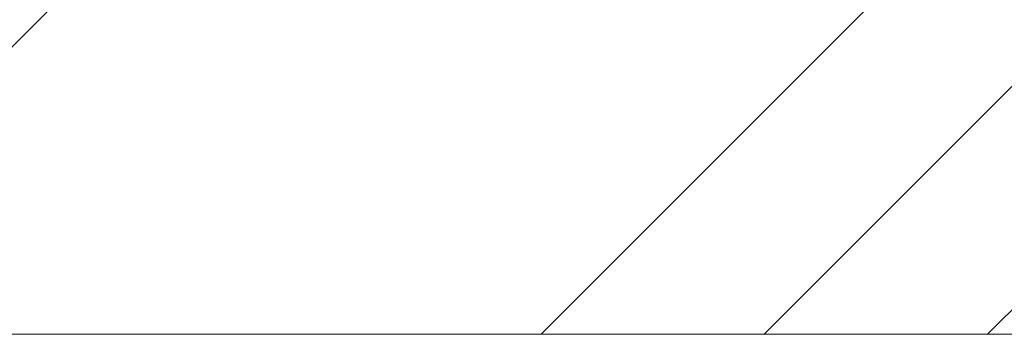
# Model space of a CAD drawing. Header units: millimetres. Extents: x -21522 to 71342, y -39668 to 2056.
# Tile 42 of 256: x -3589 to -3414, y -33092 to -33036. Entities that reach past the tile are written whole.
import ezdxf

# ---------------------------------------------------------------- set-up
doc = ezdxf.new("R2010")
doc.units = ezdxf.units.MM
doc.layers.add('A-WALL', color=113, linetype='Continuous', lineweight=13)
doc.layers.add('A-WALL-PATT', color=111, linetype='Continuous', lineweight=13)

msp = doc.modelspace()

# ---------------------------------------------------------------- hatches: boundary and pattern name
at = {"layer": 'A-WALL-PATT'}
h = msp.add_hatch(dxfattribs=at)
h.set_pattern_fill('FP_1', color=30, style=0, pattern_type=2)
h.set_pattern_definition([(45, (0, 0), (-112.2532, 112.2532), []), (45, (39.69, 0), (0, 224.5064), []), (45, (-39.69, 0), (0, 224.5064), [])])
h.paths.add_polyline_path([(9759.97, -33091.62), (9759.97, -33076.62), (9827.47, -33076.62), (9827.47, -33075.62), (9828.97, -33075.62), (9828.97, -33031.62), (7320.99, -33031.62), (7320.99, -33091.62), (9725.96, -33091.62)])
h.paths.add_polyline_path([(10897.97, -33091.62), (13364.73, -33091.62), (13364.73, -33031.62), (10828.97, -33031.62), (10828.97, -33075.62), (10830.47, -33075.62), (10830.47, -33076.62), (10897.97, -33076.62)])
h.paths.add_polyline_path([(3974.48, -33091.62), (5422.99, -33091.62), (5422.99, -33031.62), (3905.48, -33031.62), (3905.48, -33075.62), (3906.98, -33075.62), (3906.98, -33076.62), (3974.48, -33076.62)])
h.paths.add_polyline_path([(77.85, -33091.62), (836.48, -33091.62), (836.48, -33076.62), (903.98, -33076.62), (903.98, -33075.62), (905.48, -33075.62), (905.48, -33031.62), (8.85, -33031.62), (8.85, -33075.62), (10.35, -33075.62), (10.35, -33076.62), (77.85, -33076.62)])
h.paths.add_polyline_path([(-3275.3, -33091.62), (-3060.15, -33091.62), (-3060.15, -33076.62), (-2992.65, -33076.62), (-2992.65, -33075.62), (-2991.15, -33075.62), (-2991.15, -33031.62), (-4484.01, -33031.62), (-4544.01, -33091.62), (-4187.67, -33091.62)])

# ---------------------------------------------------------------- linework, layer by layer
at = {"layer": 'A-WALL', "color": 30}
msp.add_line((-4544.01, -33091.62), (-3060.15, -33091.62), dxfattribs=at)

doc.saveas('drawing.dxf')
